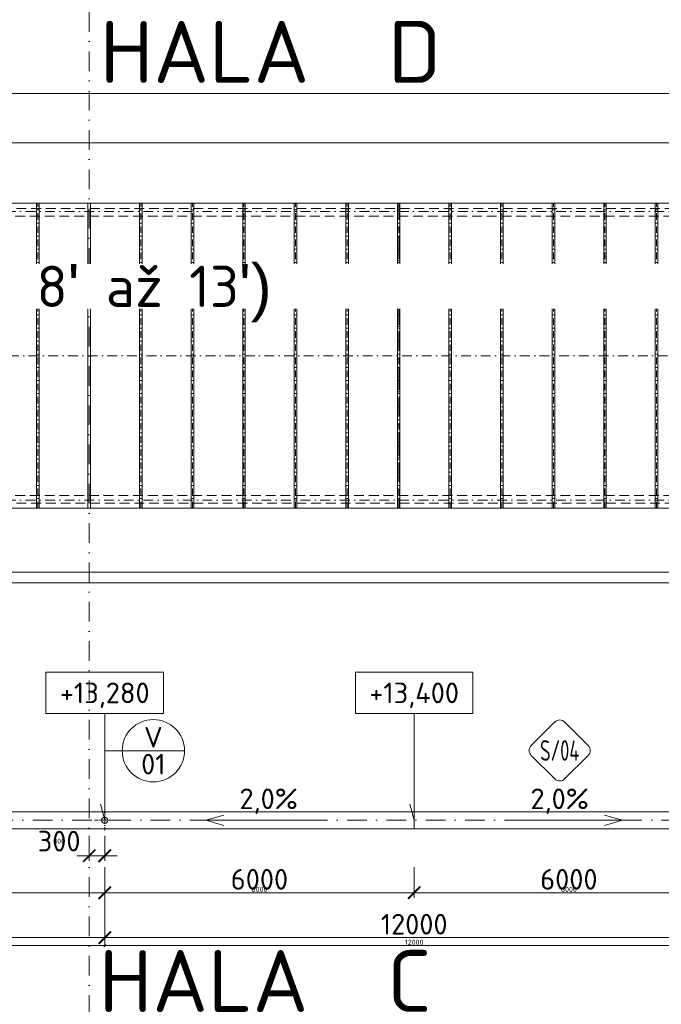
# Model space of a CAD drawing. Header units: millimetres. Extents: x -1695604 to 5289369, y -1488057 to 2187451.
# Tile 179 of 256: x 113200 to 125642, y 209733 to 228813. Entities that reach past the tile are written whole.
import ezdxf
from ezdxf import colors
from ezdxf.entities.mleader import LeaderData, LeaderLine
from ezdxf.enums import TextEntityAlignment as Align
from ezdxf.math import Vec2, Vec3

# ---------------------------------------------------------------- set-up
doc = ezdxf.new("R2010")
doc.units = ezdxf.units.MM
for name, pattern in [('CENTERX2', [101.6, 63.5, -12.7, 12.7, -12.7]), ('DASHDOT', [25.4, 12.7, -6.35, 0, -6.35]), ('ČÁRKOVANÁ', [19.05, 12.7, -6.35])]:
    doc.linetypes.add(name, pattern=pattern)
doc.layers.get('Defpoints').update_dxf_attribs({"color": 8})
for name, color, linetype, lineweight in [('A99_N_kce-pohl', 1, 'Continuous', 9), ('A99_N_koty-200', 5, 'Continuous', 5), ('A99_N_koty-200 @ 200', 5, 'Continuous', 5), ('A99_N_koty-200 @ 50 (2)', 5, 'Continuous', 5), ('A99_N_koty-vysk', 160, 'Continuous', 5), ('A99_N_txt-popis-200', 240, 'Continuous', 5), ('A99_N_txt-popis-50 @ 200', 240, 'Continuous', 9), ('A99_N_znaceni 200', 5, 'Continuous', 5), ('A99_S_kce-pohl', 7, 'Continuous', 5), ('A99_S_osy', 1, 'CENTERX2', 5)]:
    doc.layers.add(name, color=color, linetype=linetype, lineweight=lineweight)
doc.styles.add('A99_kota', font='isocpeur.ttf', dxfattribs={"height": 2})
doc.styles.add('A99_popis', font='isocpeur.ttf')
doc.styles.add('ad_popis 100', font='isocpeur.ttf', dxfattribs={"height": 200})
doc.dimstyles.new('A99_kota_200 new', dxfattribs={"dimscale": 200, "dimtxt": 2, "dimasz": 1.2, "dimexe": 0.5, "dimexo": 1.5, "dimgap": 0.3, "dimtad": 1, "dimdec": 0, "dimzin": 3, "dimdsep": 46, "dimtxsty": 'A99_kota', "dimblk": 'ARCHTICK', "dimcen": 2.5, "dimazin": 2, "dimtfac": 0.75, "dimtdec": 0, "dimtmove": 2, "dimatfit": 0, "dimfxl": 0, "dimtolj": 1, "dimtzin": 0, "dimlwd": 5, "dimlwe": 5, "dimarcsym": 0})

# ---------------------------------------------------------------- blocks, each defined once
blk = doc.blocks.new('_ArchTick')
at = {"color": 0, "linetype": 'ByBlock', "const_width": 0.15}
blk.add_lwpolyline([(-0.5, -0.5), (0.5, 0.5)], dxfattribs=at)
blk = doc.blocks.new('*D4385')
at = {"layer": 'A99_N_koty-200', "color": 0, "linetype": 'Continuous', "lineweight": 5, "transparency": 16777216}
for p, q in [((11930, 226580), (11930, 227480)), ((132620, 226580), (132620, 227480)), ((11930, 227380), (132620, 227380))]:
    blk.add_line(p, q, dxfattribs=at)
at = {"layer": 'Defpoints', "color": 0, "linetype": 'Continuous', "lineweight": 18, "transparency": 16777216}
for p in [(132620, 227380), (11930, 225255), (132620, 225255)]:
    blk.add_point(p, dxfattribs=at)
at = {"layer": 'A99_N_koty-200', "color": 0, "linetype": 'Continuous', "lineweight": 5, "transparency": 16777216, "xscale": 240, "yscale": 240, "zscale": 240, "rotation": 180}
blk.add_blockref('_ArchTick', (11930, 227380), dxfattribs=at)
at = {"layer": 'A99_N_koty-200', "color": 0, "linetype": 'Continuous', "lineweight": 5, "transparency": 16777216, "xscale": 240, "yscale": 240, "zscale": 240}
blk.add_blockref('_ArchTick', (132620, 227380), dxfattribs=at)
at = {"layer": 'A99_N_koty-200', "color": 0, "linetype": 'Continuous', "transparency": 16777216, "insert": (77020, 227680), "char_height": 400, "attachment_point": 5, "style": 'A99_kota'}
blk.add_mtext('\\A1;120690', dxfattribs=at)
blk = doc.blocks.new('*D4386')
at = {"layer": 'A99_N_koty-200', "color": 0, "linetype": 'Continuous', "lineweight": 5, "transparency": 16777216}
for p, q in [((11930, 227180), (11930, 227405)), ((11930, 227380), (132620, 227380)), ((132620, 227180), (132620, 227405))]:
    blk.add_line(p, q, dxfattribs=at)
at = {"layer": 'Defpoints', "color": 0, "linetype": 'Continuous', "lineweight": 18, "transparency": 16777216}
for p in [(132620, 227380), (11930, 225255), (132620, 225255)]:
    blk.add_point(p, dxfattribs=at)
at = {"layer": 'A99_N_koty-200', "color": 0, "linetype": 'Continuous', "lineweight": 5, "transparency": 16777216, "xscale": 60, "yscale": 60, "zscale": 60, "rotation": 180}
blk.add_blockref('_ArchTick', (11930, 227380), dxfattribs=at)
at = {"layer": 'A99_N_koty-200', "color": 0, "linetype": 'Continuous', "lineweight": 5, "transparency": 16777216, "xscale": 60, "yscale": 60, "zscale": 60}
blk.add_blockref('_ArchTick', (132620, 227380), dxfattribs=at)
at = {"layer": 'A99_N_koty-200', "color": 0, "linetype": 'Continuous', "transparency": 16777216, "insert": (72275, 227445), "char_height": 100, "attachment_point": 5, "style": 'A99_kota'}
blk.add_mtext('\\A1;120690', dxfattribs=at)
blk = doc.blocks.new('*D4511')
at = {"layer": 'A99_N_koty-200', "color": 0, "linetype": 'Continuous', "lineweight": 5, "transparency": 16777216}
for p, q in [((5860, 218105), (5860, 218205)), ((5860, 218105), (138440, 218105)), ((138440, 218105), (138440, 218205))]:
    blk.add_line(p, q, dxfattribs=at)
at = {"layer": 'Defpoints', "color": 0, "linetype": 'Continuous', "lineweight": 18, "transparency": 16777216}
for p in [(138440, 218105), (138440, 218105), (5860, 217900)]:
    blk.add_point(p, dxfattribs=at)
at = {"layer": 'A99_N_koty-200', "color": 0, "linetype": 'Continuous', "lineweight": 5, "transparency": 16777216, "xscale": 240, "yscale": 240, "zscale": 240, "rotation": 180}
blk.add_blockref('_ArchTick', (5860, 218105), dxfattribs=at)
at = {"layer": 'A99_N_koty-200', "color": 0, "linetype": 'Continuous', "lineweight": 5, "transparency": 16777216, "xscale": 240, "yscale": 240, "zscale": 240}
blk.add_blockref('_ArchTick', (138440, 218105), dxfattribs=at)
at = {"layer": 'A99_N_koty-200', "color": 0, "linetype": 'Continuous', "transparency": 16777216, "insert": (76950, 218405), "char_height": 400, "attachment_point": 5, "style": 'A99_kota'}
blk.add_mtext('\\A1;132580', dxfattribs=at)
blk = doc.blocks.new('*D4512')
at = {"layer": 'A99_N_koty-200', "color": 0, "linetype": 'Continuous', "lineweight": 5, "transparency": 16777216}
for p, q in [((5860, 217900), (5860, 217925)), ((5860, 217900), (138440, 217900)), ((138440, 218030), (138440, 217875))]:
    blk.add_line(p, q, dxfattribs=at)
at = {"layer": 'Defpoints', "color": 0, "linetype": 'Continuous', "lineweight": 18, "transparency": 16777216}
for p in [(138440, 218105), (5860, 217900), (138440, 217900)]:
    blk.add_point(p, dxfattribs=at)
at = {"layer": 'A99_N_koty-200', "color": 0, "linetype": 'Continuous', "lineweight": 5, "transparency": 16777216, "xscale": 60, "yscale": 60, "zscale": 60, "rotation": 180}
blk.add_blockref('_ArchTick', (5860, 217900), dxfattribs=at)
at = {"layer": 'A99_N_koty-200', "color": 0, "linetype": 'Continuous', "lineweight": 5, "transparency": 16777216, "xscale": 60, "yscale": 60, "zscale": 60}
blk.add_blockref('_ArchTick', (138440, 217900), dxfattribs=at)
at = {"layer": 'A99_N_koty-200', "color": 0, "linetype": 'Continuous', "transparency": 16777216, "insert": (72150, 217965), "char_height": 100, "attachment_point": 5, "style": 'A99_kota'}
blk.add_mtext('\\A1;132580', dxfattribs=at)
blk = doc.blocks.new('*D5037')
at = {"layer": 'A99_N_koty-200', "color": 0, "linetype": 'Continuous', "lineweight": 5, "transparency": 16777216}
for p, q in [((114550, 213000), (114550, 212512.5)), ((114850, 213000), (114850, 212512.5)), ((114550, 212612.5), (114310, 212612.5)), ((114550, 212612.5), (114850, 212612.5)), ((114850, 212612.5), (115090, 212612.5))]:
    blk.add_line(p, q, dxfattribs=at)
at = {"layer": 'Defpoints', "color": 0, "linetype": 'Continuous', "lineweight": 18, "transparency": 16777216}
for p in [(114550, 213300), (114850, 213300), (114850, 212612.5)]:
    blk.add_point(p, dxfattribs=at)
at = {"layer": 'A99_N_koty-200', "color": 0, "linetype": 'Continuous', "lineweight": 5, "transparency": 16777216, "xscale": 240, "yscale": 240, "zscale": 240}
blk.add_blockref('_ArchTick', (114550, 212612.5), dxfattribs=at)
at = {"layer": 'A99_N_koty-200', "color": 0, "linetype": 'Continuous', "lineweight": 5, "transparency": 16777216, "xscale": 240, "yscale": 240, "zscale": 240, "rotation": 180}
blk.add_blockref('_ArchTick', (114850, 212612.5), dxfattribs=at)
at = {"layer": 'A99_N_koty-200', "color": 0, "linetype": 'Continuous', "transparency": 16777216, "insert": (113965, 212895), "char_height": 400, "attachment_point": 5, "style": 'A99_kota'}
blk.add_mtext('\\A1;300', dxfattribs=at)
blk = doc.blocks.new('*D5038')
at = {"layer": 'A99_N_koty-200', "color": 0, "linetype": 'Continuous', "lineweight": 5, "transparency": 16777216}
for p, q in [((114550, 212812.5), (114550, 212587.5)), ((114850, 212812.5), (114850, 212587.5)), ((114550, 212612.5), (114490, 212612.5)), ((114550, 212612.5), (114850, 212612.5)), ((114850, 212612.5), (114910, 212612.5))]:
    blk.add_line(p, q, dxfattribs=at)
at = {"layer": 'Defpoints', "color": 0, "linetype": 'Continuous', "lineweight": 18, "transparency": 16777216}
for p in [(114550, 213300), (114850, 213300), (114850, 212612.5)]:
    blk.add_point(p, dxfattribs=at)
at = {"layer": 'A99_N_koty-200', "color": 0, "linetype": 'Continuous', "lineweight": 5, "transparency": 16777216, "xscale": 60, "yscale": 60, "zscale": 60}
blk.add_blockref('_ArchTick', (114550, 212612.5), dxfattribs=at)
at = {"layer": 'A99_N_koty-200', "color": 0, "linetype": 'Continuous', "lineweight": 5, "transparency": 16777216, "xscale": 60, "yscale": 60, "zscale": 60, "rotation": 180}
blk.add_blockref('_ArchTick', (114850, 212612.5), dxfattribs=at)
at = {"layer": 'A99_N_koty-200', "color": 0, "linetype": 'Continuous', "transparency": 16777216, "insert": (113965, 212895), "char_height": 100, "attachment_point": 5, "style": 'A99_kota'}
blk.add_mtext('\\A1;300', dxfattribs=at)
blk = doc.blocks.new('*D5043')
at = {"layer": 'A99_N_koty-200', "color": 0, "linetype": 'Continuous', "lineweight": 5, "transparency": 16777216}
for p, q in [((102850, 211825), (102850, 210925)), ((114850, 211825), (114850, 210925)), ((102850, 211025), (114850, 211025))]:
    blk.add_line(p, q, dxfattribs=at)
at = {"layer": 'Defpoints', "color": 0, "linetype": 'Continuous', "lineweight": 18, "transparency": 16777216}
for p in [(102850, 213300), (114850, 213300), (114850, 211025)]:
    blk.add_point(p, dxfattribs=at)
at = {"layer": 'A99_N_koty-200', "color": 0, "linetype": 'Continuous', "lineweight": 5, "transparency": 16777216, "xscale": 240, "yscale": 240, "zscale": 240, "rotation": 180}
blk.add_blockref('_ArchTick', (102850, 211025), dxfattribs=at)
at = {"layer": 'A99_N_koty-200', "color": 0, "linetype": 'Continuous', "lineweight": 5, "transparency": 16777216, "xscale": 240, "yscale": 240, "zscale": 240}
blk.add_blockref('_ArchTick', (114850, 211025), dxfattribs=at)
at = {"layer": 'A99_N_koty-200', "color": 0, "linetype": 'Continuous', "transparency": 16777216, "insert": (108850, 211285), "char_height": 400, "attachment_point": 5, "style": 'A99_kota'}
blk.add_mtext('\\A1;12000', dxfattribs=at)
blk = doc.blocks.new('*D5044')
at = {"layer": 'A99_N_koty-200', "color": 0, "linetype": 'Continuous', "lineweight": 5, "transparency": 16777216}
for p, q in [((102850, 211070), (102850, 210845)), ((114850, 211070), (114850, 210845)), ((102850, 210870), (114850, 210870))]:
    blk.add_line(p, q, dxfattribs=at)
at = {"layer": 'Defpoints', "color": 0, "linetype": 'Continuous', "lineweight": 18, "transparency": 16777216}
for p in [(102850, 213300), (114850, 213300), (114850, 210870)]:
    blk.add_point(p, dxfattribs=at)
at = {"layer": 'A99_N_koty-200', "color": 0, "linetype": 'Continuous', "lineweight": 5, "transparency": 16777216, "xscale": 60, "yscale": 60, "zscale": 60, "rotation": 180}
blk.add_blockref('_ArchTick', (102850, 210870), dxfattribs=at)
at = {"layer": 'A99_N_koty-200', "color": 0, "linetype": 'Continuous', "lineweight": 5, "transparency": 16777216, "xscale": 60, "yscale": 60, "zscale": 60}
blk.add_blockref('_ArchTick', (114850, 210870), dxfattribs=at)
at = {"layer": 'A99_N_koty-200', "color": 0, "linetype": 'Continuous', "transparency": 16777216, "insert": (108850, 210935), "char_height": 100, "attachment_point": 5, "style": 'A99_kota'}
blk.add_mtext('\\A1;12000', dxfattribs=at)
blk = doc.blocks.new('*D5049')
at = {"layer": 'A99_N_koty-200', "color": 0, "linetype": 'Continuous', "lineweight": 5, "transparency": 16777216}
for p, q in [((108850, 212390), (108850, 211795)), ((114850, 212390), (114850, 211795)), ((114850, 211895), (108850, 211895))]:
    blk.add_line(p, q, dxfattribs=at)
at = {"layer": 'Defpoints', "color": 0, "linetype": 'Continuous', "lineweight": 18, "transparency": 16777216}
for p in [(108850, 212690), (114850, 212690), (108850, 211895)]:
    blk.add_point(p, dxfattribs=at)
at = {"layer": 'A99_N_koty-200', "color": 0, "linetype": 'Continuous', "lineweight": 5, "transparency": 16777216, "xscale": 240, "yscale": 240, "zscale": 240, "rotation": 180}
blk.add_blockref('_ArchTick', (108850, 211895), dxfattribs=at)
at = {"layer": 'A99_N_koty-200', "color": 0, "linetype": 'Continuous', "lineweight": 5, "transparency": 16777216, "xscale": 240, "yscale": 240, "zscale": 240}
blk.add_blockref('_ArchTick', (114850, 211895), dxfattribs=at)
at = {"layer": 'A99_N_koty-200', "color": 0, "linetype": 'Continuous', "transparency": 16777216, "insert": (111850, 212155), "char_height": 400, "attachment_point": 5, "style": 'A99_kota'}
blk.add_mtext('\\A1;6000', dxfattribs=at)
blk = doc.blocks.new('*D5050')
at = {"layer": 'A99_N_koty-200', "color": 0, "linetype": 'Continuous', "lineweight": 5, "transparency": 16777216}
for p, q in [((108850, 212095), (108850, 211870)), ((114850, 212095), (114850, 211870)), ((114850, 211895), (108850, 211895))]:
    blk.add_line(p, q, dxfattribs=at)
at = {"layer": 'Defpoints', "color": 0, "linetype": 'Continuous', "lineweight": 18, "transparency": 16777216}
for p in [(108850, 212690), (114850, 212690), (108850, 211895)]:
    blk.add_point(p, dxfattribs=at)
at = {"layer": 'A99_N_koty-200', "color": 0, "linetype": 'Continuous', "lineweight": 5, "transparency": 16777216, "xscale": 60, "yscale": 60, "zscale": 60, "rotation": 180}
blk.add_blockref('_ArchTick', (108850, 211895), dxfattribs=at)
at = {"layer": 'A99_N_koty-200', "color": 0, "linetype": 'Continuous', "lineweight": 5, "transparency": 16777216, "xscale": 60, "yscale": 60, "zscale": 60}
blk.add_blockref('_ArchTick', (114850, 211895), dxfattribs=at)
at = {"layer": 'A99_N_koty-200', "color": 0, "linetype": 'Continuous', "transparency": 16777216, "insert": (111850, 211960), "char_height": 100, "attachment_point": 5, "style": 'A99_kota'}
blk.add_mtext('\\A1;6000', dxfattribs=at)
blk = doc.blocks.new('*U66')
at = {"color": 0, "linetype": 'ByBlock'}
for p, q in [((5.7, -4), (5.7, -14.35)), ((5.7, -14.35), (5.286, -12.805))]:
    blk.add_line(p, q, dxfattribs=at)
blk.add_lwpolyline([(0, -4), (11.4, -4), (11.4, 0), (0, 0)], close=True, dxfattribs=at)
at = {"color": 0, "linetype": 'ByBlock', "style": 'A99_kota'}
for tag, p in [('VYSKA', (5.7, -2.241)), ('VYSKA_POPIS1', (5.7, -6.041)), ('VYSKA_POPIS2', (5.9, -9.541)), ('VYSKA_POPIS3', (5.9, -13.041))]:
    blk.add_attdef(tag, text='', height=2, dxfattribs=at).set_placement(p, align=Align.MIDDLE)
blk = doc.blocks.new('*D5097')
at = {"layer": 'A99_N_koty-200', "color": 0, "linetype": 'Continuous', "lineweight": 5, "transparency": 16777216}
for p, q in [((114850, 211825), (114850, 210925)), ((126850, 211825), (126850, 210925)), ((114850, 211025), (126850, 211025))]:
    blk.add_line(p, q, dxfattribs=at)
at = {"layer": 'Defpoints', "color": 0, "linetype": 'Continuous', "lineweight": 18, "transparency": 16777216}
for p in [(114850, 213300), (126850, 213300), (126850, 211025)]:
    blk.add_point(p, dxfattribs=at)
at = {"layer": 'A99_N_koty-200', "color": 0, "linetype": 'Continuous', "lineweight": 5, "transparency": 16777216, "xscale": 240, "yscale": 240, "zscale": 240, "rotation": 180}
blk.add_blockref('_ArchTick', (114850, 211025), dxfattribs=at)
at = {"layer": 'A99_N_koty-200', "color": 0, "linetype": 'Continuous', "lineweight": 5, "transparency": 16777216, "xscale": 240, "yscale": 240, "zscale": 240}
blk.add_blockref('_ArchTick', (126850, 211025), dxfattribs=at)
at = {"layer": 'A99_N_koty-200', "color": 0, "linetype": 'Continuous', "transparency": 16777216, "insert": (120850, 211285), "char_height": 400, "attachment_point": 5, "style": 'A99_kota'}
blk.add_mtext('\\A1;12000', dxfattribs=at)
blk = doc.blocks.new('*D5098')
at = {"layer": 'A99_N_koty-200', "color": 0, "linetype": 'Continuous', "lineweight": 5, "transparency": 16777216}
for p, q in [((114850, 211070), (114850, 210845)), ((126850, 211070), (126850, 210845)), ((114850, 210870), (126850, 210870))]:
    blk.add_line(p, q, dxfattribs=at)
at = {"layer": 'Defpoints', "color": 0, "linetype": 'Continuous', "lineweight": 18, "transparency": 16777216}
for p in [(114850, 213300), (126850, 213300), (126850, 210870)]:
    blk.add_point(p, dxfattribs=at)
at = {"layer": 'A99_N_koty-200', "color": 0, "linetype": 'Continuous', "lineweight": 5, "transparency": 16777216, "xscale": 60, "yscale": 60, "zscale": 60, "rotation": 180}
blk.add_blockref('_ArchTick', (114850, 210870), dxfattribs=at)
at = {"layer": 'A99_N_koty-200', "color": 0, "linetype": 'Continuous', "lineweight": 5, "transparency": 16777216, "xscale": 60, "yscale": 60, "zscale": 60}
blk.add_blockref('_ArchTick', (126850, 210870), dxfattribs=at)
at = {"layer": 'A99_N_koty-200', "color": 0, "linetype": 'Continuous', "transparency": 16777216, "insert": (120850, 210935), "char_height": 100, "attachment_point": 5, "style": 'A99_kota'}
blk.add_mtext('\\A1;12000', dxfattribs=at)
blk = doc.blocks.new('*D5100')
at = {"layer": 'A99_N_koty-200', "color": 0, "linetype": 'Continuous', "lineweight": 5, "transparency": 16777216}
for p, q in [((114850, 212390), (114850, 211795)), ((120850, 212390), (120850, 211795)), ((114850, 211895), (120850, 211895))]:
    blk.add_line(p, q, dxfattribs=at)
at = {"layer": 'Defpoints', "color": 0, "linetype": 'Continuous', "lineweight": 18, "transparency": 16777216}
for p in [(114850, 212690), (120850, 212690), (120850, 211895)]:
    blk.add_point(p, dxfattribs=at)
at = {"layer": 'A99_N_koty-200', "color": 0, "linetype": 'Continuous', "lineweight": 5, "transparency": 16777216, "xscale": 240, "yscale": 240, "zscale": 240, "rotation": 180}
blk.add_blockref('_ArchTick', (114850, 211895), dxfattribs=at)
at = {"layer": 'A99_N_koty-200', "color": 0, "linetype": 'Continuous', "lineweight": 5, "transparency": 16777216, "xscale": 240, "yscale": 240, "zscale": 240}
blk.add_blockref('_ArchTick', (120850, 211895), dxfattribs=at)
at = {"layer": 'A99_N_koty-200', "color": 0, "linetype": 'Continuous', "transparency": 16777216, "insert": (117850, 212155), "char_height": 400, "attachment_point": 5, "style": 'A99_kota'}
blk.add_mtext('\\A1;6000', dxfattribs=at)
blk = doc.blocks.new('*D5101')
at = {"layer": 'A99_N_koty-200', "color": 0, "linetype": 'Continuous', "lineweight": 5, "transparency": 16777216}
for p, q in [((114850, 212095), (114850, 211870)), ((120850, 212095), (120850, 211870)), ((114850, 211895), (120850, 211895))]:
    blk.add_line(p, q, dxfattribs=at)
at = {"layer": 'Defpoints', "color": 0, "linetype": 'Continuous', "lineweight": 18, "transparency": 16777216}
for p in [(114850, 212690), (120850, 212690), (120850, 211895)]:
    blk.add_point(p, dxfattribs=at)
at = {"layer": 'A99_N_koty-200', "color": 0, "linetype": 'Continuous', "lineweight": 5, "transparency": 16777216, "xscale": 60, "yscale": 60, "zscale": 60, "rotation": 180}
blk.add_blockref('_ArchTick', (114850, 211895), dxfattribs=at)
at = {"layer": 'A99_N_koty-200', "color": 0, "linetype": 'Continuous', "lineweight": 5, "transparency": 16777216, "xscale": 60, "yscale": 60, "zscale": 60}
blk.add_blockref('_ArchTick', (120850, 211895), dxfattribs=at)
at = {"layer": 'A99_N_koty-200', "color": 0, "linetype": 'Continuous', "transparency": 16777216, "insert": (117850, 211960), "char_height": 100, "attachment_point": 5, "style": 'A99_kota'}
blk.add_mtext('\\A1;6000', dxfattribs=at)
blk = doc.blocks.new('*D5103')
at = {"layer": 'A99_N_koty-200', "color": 0, "linetype": 'Continuous', "lineweight": 5, "transparency": 16777216}
for p, q in [((120850, 212390), (120850, 211795)), ((126850, 212390), (126850, 211795)), ((126850, 211895), (120850, 211895))]:
    blk.add_line(p, q, dxfattribs=at)
at = {"layer": 'Defpoints', "color": 0, "linetype": 'Continuous', "lineweight": 18, "transparency": 16777216}
for p in [(120850, 212690), (126850, 212690), (120850, 211895)]:
    blk.add_point(p, dxfattribs=at)
at = {"layer": 'A99_N_koty-200', "color": 0, "linetype": 'Continuous', "lineweight": 5, "transparency": 16777216, "xscale": 240, "yscale": 240, "zscale": 240, "rotation": 180}
blk.add_blockref('_ArchTick', (120850, 211895), dxfattribs=at)
at = {"layer": 'A99_N_koty-200', "color": 0, "linetype": 'Continuous', "lineweight": 5, "transparency": 16777216, "xscale": 240, "yscale": 240, "zscale": 240}
blk.add_blockref('_ArchTick', (126850, 211895), dxfattribs=at)
at = {"layer": 'A99_N_koty-200', "color": 0, "linetype": 'Continuous', "transparency": 16777216, "insert": (123850, 212155), "char_height": 400, "attachment_point": 5, "style": 'A99_kota'}
blk.add_mtext('\\A1;6000', dxfattribs=at)
blk = doc.blocks.new('*D5104')
at = {"layer": 'A99_N_koty-200', "color": 0, "linetype": 'Continuous', "lineweight": 5, "transparency": 16777216}
for p, q in [((120850, 212095), (120850, 211870)), ((126850, 212095), (126850, 211870)), ((126850, 211895), (120850, 211895))]:
    blk.add_line(p, q, dxfattribs=at)
at = {"layer": 'Defpoints', "color": 0, "linetype": 'Continuous', "lineweight": 18, "transparency": 16777216}
for p in [(120850, 212690), (126850, 212690), (120850, 211895)]:
    blk.add_point(p, dxfattribs=at)
at = {"layer": 'A99_N_koty-200', "color": 0, "linetype": 'Continuous', "lineweight": 5, "transparency": 16777216, "xscale": 60, "yscale": 60, "zscale": 60, "rotation": 180}
blk.add_blockref('_ArchTick', (120850, 211895), dxfattribs=at)
at = {"layer": 'A99_N_koty-200', "color": 0, "linetype": 'Continuous', "lineweight": 5, "transparency": 16777216, "xscale": 60, "yscale": 60, "zscale": 60}
blk.add_blockref('_ArchTick', (126850, 211895), dxfattribs=at)
at = {"layer": 'A99_N_koty-200', "color": 0, "linetype": 'Continuous', "transparency": 16777216, "insert": (123850, 211960), "char_height": 100, "attachment_point": 5, "style": 'A99_kota'}
blk.add_mtext('\\A1;6000', dxfattribs=at)
blk = doc.blocks.new('*U20')
at = {"color": 0, "linetype": 'ByBlock'}
blk.add_line((-3.02, 0), (3.02, 0), dxfattribs=at)
blk.add_circle((0, 0), 3.02, dxfattribs=at)
at = {"color": 0, "linetype": 'ByBlock', "style": 'A99_popis'}
for tag, p in [('KATEGORIE', (0, 1.31)), ('PRVEK', (0, -1.298))]:
    blk.add_attdef(tag, text='', height=2, dxfattribs=at).set_placement(p, align=Align.MIDDLE_CENTER)
blk = doc.blocks.new('*U100')
at = {"color": 0}
for p, q in [((-0.72, 4.14), (-4.15, 0.71)), ((4.14, 0.71), (0.71, 4.14)), ((-4.15, -0.72), (-0.72, -4.15)), ((0.71, -4.15), (4.14, -0.72))]:
    blk.add_line(p, q, dxfattribs=at)
for centre, start, end in [((0, 3.42), 45, 135), ((-3.43, 0), 135, 225), ((3.42, 0), 315, 45), ((0, -3.43), 225, 315)]:
    blk.add_arc(centre, 1.01, start, end, dxfattribs=at)
at = {"color": 0, "linetype": 'ByBlock', "style": 'A99_popis', "width": 0.953108}
blk.add_attdef('SKLADBA', text='', height=3, rotation=0.0103, dxfattribs=at).set_placement((-2.86, -1.51), (2.86, -1.5), align=Align.FIT)
blk = doc.blocks.new('*D5730')
at = {"layer": 'A99_N_koty-200', "color": 0, "linetype": 'Continuous', "lineweight": 5, "transparency": 16777216}
for p, q in [((78550, 225630), (78550, 226530)), ((132590, 225630), (132590, 226530)), ((132590, 226430), (78550, 226430))]:
    blk.add_line(p, q, dxfattribs=at)
at = {"layer": 'Defpoints', "color": 0, "linetype": 'Continuous', "lineweight": 18, "transparency": 16777216}
for p in [(78550, 226430), (78550, 225255), (132590, 225255)]:
    blk.add_point(p, dxfattribs=at)
at = {"layer": 'A99_N_koty-200', "color": 0, "linetype": 'Continuous', "lineweight": 5, "transparency": 16777216, "xscale": 240, "yscale": 240, "zscale": 240, "rotation": 180}
blk.add_blockref('_ArchTick', (78550, 226430), dxfattribs=at)
at = {"layer": 'A99_N_koty-200', "color": 0, "linetype": 'Continuous', "lineweight": 5, "transparency": 16777216, "xscale": 240, "yscale": 240, "zscale": 240}
blk.add_blockref('_ArchTick', (132590, 226430), dxfattribs=at)
at = {"layer": 'A99_N_koty-200', "color": 0, "linetype": 'Continuous', "transparency": 16777216, "insert": (105570, 226690), "char_height": 400, "attachment_point": 5, "style": 'A99_kota'}
blk.add_mtext('\\A1;54040', dxfattribs=at)
blk = doc.blocks.new('*D5731')
at = {"layer": 'A99_N_koty-200', "color": 0, "linetype": 'Continuous', "lineweight": 5, "transparency": 16777216}
for p, q in [((78550, 226230), (78550, 226455)), ((132590, 226430), (78550, 226430)), ((132590, 226230), (132590, 226455))]:
    blk.add_line(p, q, dxfattribs=at)
at = {"layer": 'Defpoints', "color": 0, "linetype": 'Continuous', "lineweight": 18, "transparency": 16777216}
for p in [(78550, 226430), (78550, 225255), (132590, 225255)]:
    blk.add_point(p, dxfattribs=at)
at = {"layer": 'A99_N_koty-200', "color": 0, "linetype": 'Continuous', "lineweight": 5, "transparency": 16777216, "xscale": 60, "yscale": 60, "zscale": 60, "rotation": 180}
blk.add_blockref('_ArchTick', (78550, 226430), dxfattribs=at)
at = {"layer": 'A99_N_koty-200', "color": 0, "linetype": 'Continuous', "lineweight": 5, "transparency": 16777216, "xscale": 60, "yscale": 60, "zscale": 60}
blk.add_blockref('_ArchTick', (132590, 226430), dxfattribs=at)
at = {"layer": 'A99_N_koty-200', "color": 0, "linetype": 'Continuous', "transparency": 16777216, "insert": (105570, 226495), "char_height": 100, "attachment_point": 5, "style": 'A99_kota'}
blk.add_mtext('\\A1;54040', dxfattribs=at)
blk = doc.blocks.new('*U5917')
at = {"layer": 'A99_N_koty-200 @ 200', "linetype": 'Continuous'}
dim = blk.add_linear_dim(base=(132620, 227380), p1=(11930, 225255), p2=(132620, 225255), dimstyle='A99_kota_200 new', override={"dimscale": 200, "dimtix": 1, "dimtofl": 1, "dimtmove": 2, "dimatfit": 0}, dxfattribs=at)
dim.commit()
dim.dimension.update_dxf_attribs({"geometry": '*D4385', "text_midpoint": (77020, 227680), "dimtype": 128})
at = {"layer": 'A99_N_koty-200 @ 50 (2)', "linetype": 'Continuous'}
dim = blk.add_linear_dim(base=(132620, 227380), p1=(11930, 225255), p2=(132620, 225255), dimstyle='A99_kota_200 new', override={"dimscale": 50, "dimtix": 1, "dimtofl": 1, "dimtmove": 2, "dimatfit": 0}, dxfattribs=at)
dim.commit()
dim.dimension.update_dxf_attribs({"geometry": '*D4386', "text_midpoint": (72275, 227445)})
blk = doc.blocks.new('*U5959')
at = {"layer": 'A99_N_koty-200 @ 200', "linetype": 'Continuous'}
dim = blk.add_linear_dim(base=(138440, 218105), p1=(5860, 217900), p2=(138440, 218105), dimstyle='A99_kota_200 new', override={"dimscale": 200, "dimtix": 1, "dimtofl": 1, "dimtmove": 2, "dimatfit": 0}, dxfattribs=at)
dim.commit()
dim.dimension.update_dxf_attribs({"geometry": '*D4511', "text_midpoint": (76950, 218405), "dimtype": 128})
at = {"layer": 'A99_N_koty-200 @ 50 (2)', "linetype": 'Continuous'}
dim = blk.add_linear_dim(base=(138440, 217900), p1=(5860, 217900), p2=(138440, 218105), dimstyle='A99_kota_200 new', override={"dimscale": 50, "dimtix": 1, "dimtofl": 1, "dimtmove": 2, "dimatfit": 0}, dxfattribs=at)
dim.commit()
dim.dimension.update_dxf_attribs({"geometry": '*D4512', "text_midpoint": (72150, 217965)})
blk = doc.blocks.new('*U6100')
at = {"layer": 'A99_N_koty-200 @ 200', "linetype": 'Continuous'}
dim = blk.add_linear_dim(base=(114850, 212612.5), p1=(114550, 213300), p2=(114850, 213300), dimstyle='A99_kota_200 new', override={"dimscale": 200, "dimtix": 1, "dimtofl": 1, "dimtmove": 2, "dimatfit": 0}, dxfattribs=at)
dim.commit()
dim.dimension.update_dxf_attribs({"geometry": '*D5037', "text_midpoint": (113965, 212895), "dimtype": 128})
at = {"layer": 'A99_N_koty-200 @ 50 (2)', "linetype": 'Continuous'}
dim = blk.add_linear_dim(base=(114850, 212612.5), p1=(114550, 213300), p2=(114850, 213300), dimstyle='A99_kota_200 new', override={"dimscale": 50, "dimtix": 1, "dimtofl": 1, "dimtmove": 2, "dimatfit": 0}, dxfattribs=at)
dim.commit()
dim.dimension.update_dxf_attribs({"geometry": '*D5038', "text_midpoint": (113965, 212895), "dimtype": 128})
blk = doc.blocks.new('*U6102')
at = {"layer": 'A99_N_koty-200 @ 200', "linetype": 'Continuous'}
dim = blk.add_linear_dim(base=(114850, 211025), p1=(102850, 213300), p2=(114850, 213300), dimstyle='A99_kota_200 new', override={"dimscale": 200, "dimtix": 1, "dimtofl": 1, "dimtmove": 2, "dimatfit": 0}, dxfattribs=at)
dim.commit()
dim.dimension.update_dxf_attribs({"geometry": '*D5043', "text_midpoint": (108850, 211285)})
at = {"layer": 'A99_N_koty-200 @ 50 (2)', "linetype": 'Continuous'}
dim = blk.add_linear_dim(base=(114850, 210870), p1=(102850, 213300), p2=(114850, 213300), dimstyle='A99_kota_200 new', override={"dimscale": 50, "dimtix": 1, "dimtofl": 1, "dimtmove": 2, "dimatfit": 0}, dxfattribs=at)
dim.commit()
dim.dimension.update_dxf_attribs({"geometry": '*D5044', "text_midpoint": (108850, 210935)})
blk = doc.blocks.new('*U6104')
at = {"layer": 'A99_N_koty-200 @ 200', "linetype": 'Continuous'}
dim = blk.add_linear_dim(base=(108850, 211895), p1=(114850, 212690), p2=(108850, 212690), angle=180, dimstyle='A99_kota_200 new', override={"dimscale": 200, "dimtix": 1, "dimtofl": 1, "dimtmove": 2, "dimatfit": 0}, dxfattribs=at)
dim.commit()
dim.dimension.update_dxf_attribs({"geometry": '*D5049', "text_midpoint": (111850, 212155)})
at = {"layer": 'A99_N_koty-200 @ 50 (2)', "linetype": 'Continuous'}
dim = blk.add_linear_dim(base=(108850, 211895), p1=(114850, 212690), p2=(108850, 212690), angle=180, dimstyle='A99_kota_200 new', override={"dimscale": 50, "dimtix": 1, "dimtofl": 1, "dimtmove": 2, "dimatfit": 0}, dxfattribs=at)
dim.commit()
dim.dimension.update_dxf_attribs({"geometry": '*D5050', "text_midpoint": (111850, 211960)})
blk = doc.blocks.new('*U6120')
at = {"layer": 'A99_N_koty-200 @ 200', "linetype": 'Continuous'}
dim = blk.add_linear_dim(base=(126850, 211025), p1=(114850, 213300), p2=(126850, 213300), dimstyle='A99_kota_200 new', override={"dimscale": 200, "dimtix": 1, "dimtofl": 1, "dimtmove": 2, "dimatfit": 0}, dxfattribs=at)
dim.commit()
dim.dimension.update_dxf_attribs({"geometry": '*D5097', "text_midpoint": (120850, 211285)})
at = {"layer": 'A99_N_koty-200 @ 50 (2)', "linetype": 'Continuous'}
dim = blk.add_linear_dim(base=(126850, 210870), p1=(114850, 213300), p2=(126850, 213300), dimstyle='A99_kota_200 new', override={"dimscale": 50, "dimtix": 1, "dimtofl": 1, "dimtmove": 2, "dimatfit": 0}, dxfattribs=at)
dim.commit()
dim.dimension.update_dxf_attribs({"geometry": '*D5098', "text_midpoint": (120850, 210935)})
blk = doc.blocks.new('*U6121')
at = {"layer": 'A99_N_koty-200 @ 200', "linetype": 'Continuous'}
dim = blk.add_linear_dim(base=(120850, 211895), p1=(114850, 212690), p2=(120850, 212690), dimstyle='A99_kota_200 new', override={"dimscale": 200, "dimtix": 1, "dimtofl": 1, "dimtmove": 2, "dimatfit": 0}, dxfattribs=at)
dim.commit()
dim.dimension.update_dxf_attribs({"geometry": '*D5100', "text_midpoint": (117850, 212155)})
at = {"layer": 'A99_N_koty-200 @ 50 (2)', "linetype": 'Continuous'}
dim = blk.add_linear_dim(base=(120850, 211895), p1=(114850, 212690), p2=(120850, 212690), dimstyle='A99_kota_200 new', override={"dimscale": 50, "dimtix": 1, "dimtofl": 1, "dimtmove": 2, "dimatfit": 0}, dxfattribs=at)
dim.commit()
dim.dimension.update_dxf_attribs({"geometry": '*D5101', "text_midpoint": (117850, 211960)})
blk = doc.blocks.new('*U6122')
at = {"layer": 'A99_N_koty-200 @ 200', "linetype": 'Continuous'}
dim = blk.add_linear_dim(base=(120850, 211895), p1=(126850, 212690), p2=(120850, 212690), angle=180, dimstyle='A99_kota_200 new', override={"dimscale": 200, "dimtix": 1, "dimtofl": 1, "dimtmove": 2, "dimatfit": 0}, dxfattribs=at)
dim.commit()
dim.dimension.update_dxf_attribs({"geometry": '*D5103', "text_midpoint": (123850, 212155)})
at = {"layer": 'A99_N_koty-200 @ 50 (2)', "linetype": 'Continuous'}
dim = blk.add_linear_dim(base=(120850, 211895), p1=(126850, 212690), p2=(120850, 212690), angle=180, dimstyle='A99_kota_200 new', override={"dimscale": 50, "dimtix": 1, "dimtofl": 1, "dimtmove": 2, "dimatfit": 0}, dxfattribs=at)
dim.commit()
dim.dimension.update_dxf_attribs({"geometry": '*D5104', "text_midpoint": (123850, 211960)})
blk = doc.blocks.new('*U6360')
at = {"layer": 'A99_N_koty-200 @ 200', "linetype": 'Continuous'}
dim = blk.add_linear_dim(base=(78550, 226430), p1=(132590, 225255), p2=(78550, 225255), angle=180, dimstyle='A99_kota_200 new', override={"dimscale": 200, "dimtix": 1, "dimtofl": 1, "dimtmove": 2, "dimatfit": 0}, dxfattribs=at)
dim.commit()
dim.dimension.update_dxf_attribs({"geometry": '*D5730', "text_midpoint": (105570, 226690)})
at = {"layer": 'A99_N_koty-200 @ 50 (2)', "linetype": 'Continuous'}
dim = blk.add_linear_dim(base=(78550, 226430), p1=(132590, 225255), p2=(78550, 225255), angle=180, dimstyle='A99_kota_200 new', override={"dimscale": 50, "dimtix": 1, "dimtofl": 1, "dimtmove": 2, "dimatfit": 0}, dxfattribs=at)
dim.commit()
dim.dimension.update_dxf_attribs({"geometry": '*D5731', "text_midpoint": (105570, 226495)})

msp = doc.modelspace()

# ---------------------------------------------------------------- linework, layer by layer
at = {"layer": 'A99_N_kce-pohl', "linetype": 'Continuous', "ltscale": 25}
msp.add_lwpolyline([(150690, 213135), (150690, 213465), (6000, 213465), (6000, 213135)], close=True, dxfattribs=at)
at = {"layer": 'A99_N_kce-pohl', "linetype": 'DASHDOT', "lineweight": 5, "ltscale": 5}
for points in [[(114850, 213100), (114850, 213500)], [(114650, 213300), (115050, 213300)]]:
    msp.add_lwpolyline(points, dxfattribs=at)
at = {"layer": 'A99_N_kce-pohl', "linetype": 'Continuous', "lineweight": 5}
msp.add_lwpolyline([(120850, 213135), (120850, 213465)], dxfattribs=at)
at = {"layer": 'A99_N_kce-pohl', "linetype": 'Continuous'}
msp.add_circle((114850, 213300), 60, dxfattribs=at)
at = {"layer": 'A99_N_koty-vysk'}
for points in [[(116810, 213300), (117160, 213400)], [(124890, 213300), (124540, 213400)], [(116810, 213300), (118810, 213300)], [(116810, 213300), (117160, 213200)], [(124890, 213300), (122890, 213300)], [(124890, 213300), (124540, 213200)]]:
    msp.add_lwpolyline(points, dxfattribs=at)
at = {"layer": 'A99_N_znaceni 200'}
msp.add_lwpolyline([(115188.5, 214646.5), (114850, 214646.5)], dxfattribs=at)
at = {"layer": 'A99_S_kce-pohl', "linetype": 'Continuous', "lineweight": 9}
for p, q in [((113525, 219345), (113525, 225255)), ((113575, 219345), (113575, 225255)), ((114525, 219345), (114525, 225255)), ((114575, 219345), (114575, 225255)), ((115525, 219345), (115525, 225255)), ((115575, 219345), (115575, 225255)), ((116525, 219345), (116525, 225255)), ((116575, 219345), (116575, 225255)), ((117525, 219345), (117525, 225255)), ((117575, 219345), (117575, 225255)), ((118525, 219345), (118525, 225255)), ((118575, 219345), (118575, 225255)), ((119525, 219345), (119525, 225255)), ((119575, 219345), (119575, 225255)), ((120525, 219345), (120525, 225255)), ((120575, 219345), (120575, 225255)), ((121525, 219345), (121525, 225255)), ((121575, 219345), (121575, 225255)), ((122525, 219345), (122525, 225255)), ((122575, 219345), (122575, 225255)), ((123525, 219345), (123525, 225255)), ((123575, 219345), (123575, 225255)), ((124525, 219345), (124525, 225255)), ((124575, 219345), (124575, 225255)), ((125525, 219345), (125525, 225255)), ((125575, 219345), (125575, 225255))]:
    msp.add_line(p, q, dxfattribs=at)
at = {"layer": 'A99_S_kce-pohl', "linetype": 'DASHDOT', "lineweight": 5, "ltscale": 10}
for p, q in [((113550, 219345), (113550, 225255)), ((115550, 219345), (115550, 225255)), ((116550, 219345), (116550, 225255)), ((117550, 219345), (117550, 225255)), ((118550, 219345), (118550, 225255)), ((119550, 219345), (119550, 225255)), ((120550, 219345), (120550, 225255)), ((121550, 219345), (121550, 225255)), ((122550, 219345), (122550, 225255)), ((123550, 219345), (123550, 225255)), ((124550, 219345), (124550, 225255)), ((125550, 219345), (125550, 225255))]:
    msp.add_line(p, q, dxfattribs=at)
at = {"layer": 'A99_S_kce-pohl', "linetype": 'DASHDOT', "lineweight": 5, "ltscale": 25}
msp.add_line((120550, 225255), (120550, 219345), dxfattribs=at)
at = {"layer": 'A99_S_kce-pohl', "linetype": 'Continuous', "lineweight": 9}
for points in [[(78575, 225255), (132620, 225255), (132620, 219345), (78575, 219345)], [(113525, 222675), (113525, 222495)], [(113575, 222675), (113575, 222495)], [(114525, 222675), (114525, 222495)], [(114575, 222675), (114575, 222495)], [(115525, 222675), (115525, 222495)], [(115575, 222675), (115575, 222495)], [(116525, 222675), (116525, 222495)], [(116575, 222675), (116575, 222495)], [(117525, 222675), (117525, 222495)], [(117575, 222675), (117575, 222495)], [(118525, 222675), (118525, 222495)], [(118575, 222675), (118575, 222495)], [(119525, 222675), (119525, 222495)], [(119575, 222675), (119575, 222495)], [(120525, 222675), (120525, 222495)], [(120575, 222675), (120575, 222495)], [(121525, 222675), (121525, 222495)], [(121575, 222675), (121575, 222495)], [(122525, 222675), (122525, 222495)], [(122575, 222675), (122575, 222495)], [(123525, 222675), (123525, 222495)], [(123575, 222675), (123575, 222495)], [(124525, 222675), (124525, 222495)], [(124575, 222675), (124575, 222495)], [(125525, 222675), (125525, 222495)], [(125575, 222675), (125575, 222495)]]:
    msp.add_lwpolyline(points, dxfattribs=at)
at = {"layer": 'A99_S_kce-pohl', "linetype": 'ČÁRKOVANÁ', "lineweight": 9, "ltscale": 15}
for points in [[(132760, 225155), (78575, 225155)], [(132450, 225005.3), (78575, 225005.3)], [(132450, 219594.7), (78575, 219594.7)], [(132760, 219445), (78575, 219445)]]:
    msp.add_lwpolyline(points, dxfattribs=at)
at = {"layer": 'A99_S_kce-pohl', "linetype": 'DASHDOT', "lineweight": 5, "ltscale": 15}
for points in [[(132940, 225095), (78575, 225095)], [(132620, 222300), (78575, 222300)], [(132940, 219505), (78575, 219505)]]:
    msp.add_lwpolyline(points, dxfattribs=at)
at = {"layer": 'A99_S_osy', "linetype": 'DASHDOT', "lineweight": 5, "ltscale": 30}
for points in [[(114550, 250300), (114550, 146890)], [(179375, 213300), (4375, 213300)]]:
    msp.add_lwpolyline(points, dxfattribs=at)

# ---------------------------------------------------------------- block references
at = {"layer": 'A99_N_koty-200', "color": 3, "linetype": 'Continuous', "lineweight": 18}
for name in ['*U5917', '*U6360', '*U5959', '*U6102', '*U6100', '*U6120', '*U6104', '*U6121', '*U6122']:
    msp.add_blockref(name, (0, 0), dxfattribs=at)
at = {"layer": 'A99_N_koty-vysk', "xscale": 200, "yscale": 200, "zscale": 200}
for p, values in [((113710, 216170), {'VYSKA': '+13,280'}), ((119710, 216170), {'VYSKA': '+13,400'})]:
    msp.add_blockref('*U66', p, dxfattribs=at).add_auto_attribs(values)
at = {"layer": 'A99_N_znaceni 200', "xscale": 200, "yscale": 200, "zscale": 200}
msp.add_blockref('*U20', (115792.5, 214646.5), dxfattribs=at).add_auto_attribs({'KATEGORIE': 'V', 'PRVEK': '01'})
at = {"layer": 'A99_N_znaceni 200', "lineweight": 5}
ref = msp.add_blockref('*U100', (123672.5, 214652.5), dxfattribs=dict(at, xscale=133.3, yscale=133.3, zscale=133.3))
ref.add_attrib('SKLADBA', 'S/04', dxfattribs={"layer": '0', "color": 0, "linetype": 'ByBlock', "height": 400, "rotation": 0.01026, "style": 'A99_popis', "width": 0.635246}).set_placement((123290.8, 214451.8), (124053.1, 214451.9), align=Align.FIT)

# ---------------------------------------------------------------- texts
at = {"layer": 'A99_N_koty-vysk', "char_height": 400, "style": 'ad_popis 100'}
for insert, attachment_point in [((117463, 213915), 1), ((124237, 213915), 3)]:
    msp.add_mtext_dynamic_manual_height_columns('2,0%', width=673.852, gutter_width=2000, heights=[0], dxfattribs=dict(at, insert=insert, attachment_point=attachment_point))
at = {"layer": 'A99_N_txt-popis-200', "lineweight": 9, "ltscale": 5, "style": 'ad_popis 100'}
for s, p in [('HALA  D', (114755, 227590)), ('HALA  C', (114735, 209585))]:
    msp.add_text(s, height=1200, dxfattribs=at).set_placement(p)

# ---------------------------------------------------------------- next in the draw order: leaders
at = {"layer": 'A99_N_txt-popis-50 @ 200', "lineweight": 9}
ml = msp.add_multileader_mtext('Standard', dxfattribs=at)
ml.set_content("\\A1;{\\C256;ponechat stávající obloukový světlík (osy 8\\A0;\\fArial|b0|i0|c238|p34;\\H1.08333x;\\C1;'\\A1;\\fISOCPEUR|b0|i0|c238|p34;\\H0.92308x;\\C256; až 13\\A0;\\fArial|b0|i0|c238|p34;\\H1.08333x;\\C1;')}", color=1, style='A99_popis')
ml.set_leader_properties(color=256, linetype='ByLayer', lineweight=-1)
ml.build(insert=Vec2(0, 0))
ml.multileader.update_dxf_attribs({"dogleg_length": 200, "arrow_head_size": 300, "scale": 200})
ctx = ml.context
ctx.base_point, ctx.scale, ctx.char_height, ctx.arrow_head_size, ctx.landing_gap_size, ctx.plane_origin = Vec3(91675, 223551.1), 200, 800, 300, 1000, Vec3(89551.4, 215456.1)
notes = []
notes.append((ctx, [(0, (1, 1, 0), (90875, 223551.1), (1, 0), 800, [(0, [(90875, 222300)], 0, [])])]))
ctx.mtext.insert, ctx.mtext.width, ctx.mtext.defined_height, ctx.mtext.flow_direction = Vec3(92675, 224078.5), 25983.471, 1247.5, 5
ctx.mtext.has_bg_fill, ctx.mtext.bg_color, ctx.mtext.bg_scale_factor, ctx.mtext.bg_transparency, ctx.mtext.use_window_bg_color = 1, -1073741824, 1, 0, 1
for ctx, leaders in notes:
    for number, flags, end, landing, length, lines in leaders:
        leader = LeaderData()
        leader.index, (leader.has_last_leader_line, leader.has_dogleg_vector, leader.attachment_direction) = number, flags
        leader.last_leader_point, leader.dogleg_vector, leader.dogleg_length = Vec3(end), Vec3(landing), length
        for number, points, colour, breaks in lines:
            line = LeaderLine()
            line.index, line.vertices, line.color, line.breaks = number, Vec3.list(points), colors.encode_raw_color(colour), breaks
            leader.lines.append(line)
        ctx.leaders.append(leader)

doc.saveas('drawing.dxf')
